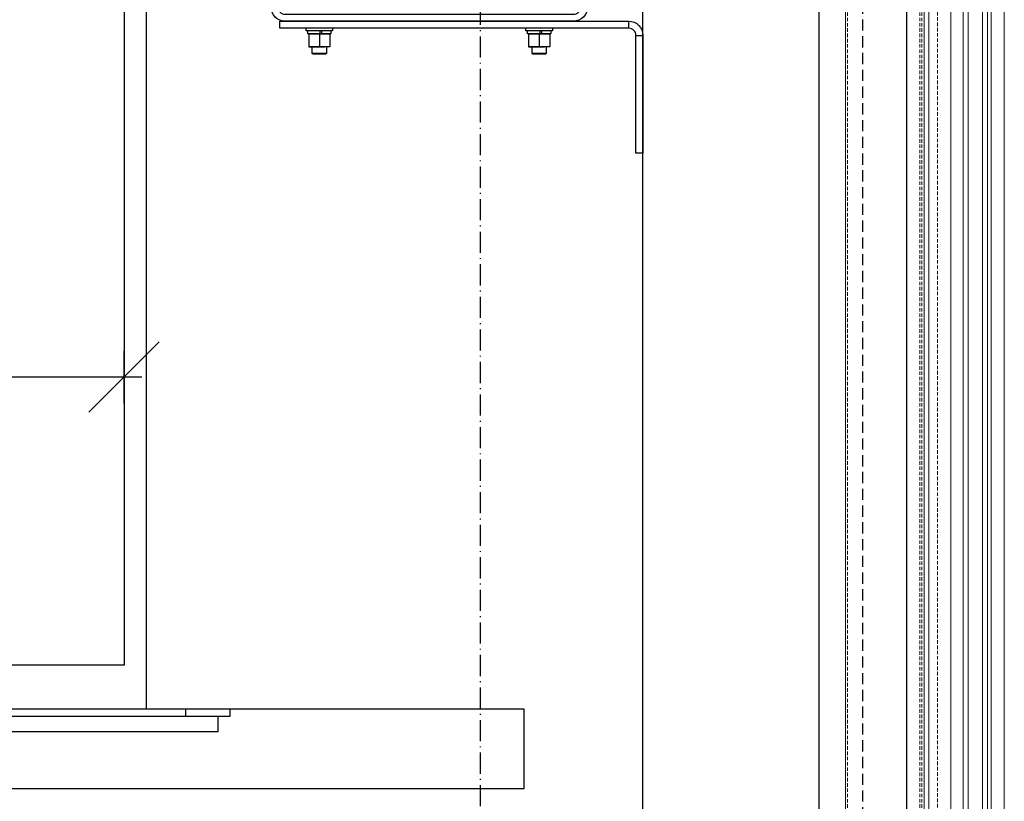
# Model space of a CAD drawing. Header units: millimetres. Extents: x -33628 to -373, y -3399 to 2697.
# Tile 40 of 99: x -23519 to -23407, y -3343 to -3254. Entities that reach past the tile are written whole.
import ezdxf

# ---------------------------------------------------------------- set-up
doc = ezdxf.new("R2010")
doc.units = ezdxf.units.MM
doc.header["$LTSCALE"] = 0.2
doc.header["$MEASUREMENT"] = 0
doc.header["$PDMODE"] = 35
doc.header["$PDSIZE"] = 5
for name, pattern in [('$0$HIDDENX2', [19.05, 12.7, -6.35]), ('$0$ICAD_ISO10W100', [18.5, 12, -3, 0.5, -3]), ('$1$HIDDEN2', [30, 20, -10])]:
    doc.linetypes.add(name, pattern=pattern)
doc.layers.add('$0$_pomoc', color=15, linetype='Continuous', plot=False)
for name, color, linetype, lineweight in [('$0$A-KOMENTWYM - DETAL', 30, 'Continuous', 5), ('$1$_MB_hidden_0.09', 125, '$1$HIDDEN2', 9), ('_MB_szklo_0.15', 142, 'Continuous', 15), ('_MB_widokowa_0.15', 153, 'Continuous', 15)]:
    doc.layers.add(name, color=color, linetype=linetype, lineweight=lineweight)
doc.layers.add('$0$A-widok', color=41, linetype='Continuous')
doc.layers.add('$0$A-winda', color=12, linetype='Continuous')
doc.styles.add('$0$TXT', font='romans.shx', dxfattribs={"width": 0.7})
doc.dimstyles.new('$0$1-50', dxfattribs={"dimtxt": 12, "dimasz": 8, "dimexe": 3, "dimexo": 0, "dimgap": 2, "dimtad": 1, "dimrnd": 0.5, "dimzin": 12, "dimdsep": 46, "dimtxsty": '$0$TXT', "dimblk": '$1$_Oblique', "dimcen": 0.125, "dimdle": 2, "dimclrd": 256, "dimclre": 256, "dimclrt": 7, "dimazin": 0, "dimtfac": 1, "dimtix": 1, "dimtmove": 1, "dimatfit": 2, "dimfxl": 3, "dimfxlon": 1, "dimtvp": 10, "dimtolj": 1, "dimtzin": 0, "dimarcsym": 0})

# ---------------------------------------------------------------- blocks, each defined once
blk = doc.blocks.new('$1$_Oblique')
at = {"color": 0, "linetype": 'ByBlock', "lineweight": -2}
blk.add_line((-0.5, -0.5), (0.5, 0.5), dxfattribs=at)
blk = doc.blocks.new('*D255')
at = {"layer": '$0$A-KOMENTWYM - DETAL', "lineweight": -2}
for p, q in [((93.26, -202), (93.26, -48)), ((90.26, -50), (96.26, -50)), ((90.26, -200), (96.26, -200))]:
    blk.add_line(p, q, dxfattribs=at)
at = {"layer": 'Defpoints', "color": 0}
for p in [(60.5, -50), (93.26, -50), (60.5, -200)]:
    blk.add_point(p, dxfattribs=at)
at = {"layer": '$0$A-KOMENTWYM - DETAL', "lineweight": -2, "xscale": 8, "yscale": 8, "zscale": 8}
for p, rotation in [((93.26, -50), 90), ((93.26, -200), 270)]:
    blk.add_blockref('$1$_Oblique', p, dxfattribs=dict(at, rotation=rotation))
at = {"layer": '$0$A-KOMENTWYM - DETAL', "color": 7, "insert": (85.26, -125), "char_height": 12, "attachment_point": 5, "rotation": 90, "style": '$0$TXT'}
blk.add_mtext('\\A1;150', dxfattribs=at)
blk = doc.blocks.new('*U280')
at = {"layer": '$1$_MB_hidden_0.09'}
for p, q in [((1730, 96.8), (25.5, 96.8)), ((1730, 12.4), (10.5, 12.4)), ((1730, 14.4), (25.5, 14.4))]:
    blk.add_line(p, q, dxfattribs=at)
at = {"layer": '$1$_MB_hidden_0.09', "elevation": 0}
blk.add_lwpolyline([(10.5, 9.4), (10.5, -5.6), (1730, -5.6)], dxfattribs=at)
at = {"layer": '_MB_widokowa_0.15', "elevation": 0}
blk.add_lwpolyline([(1730, 9.4), (10.5, 9.4), (10.5, 14.4), (25.5, 14.4), (25.5, 98.9), (1730, 98.9)], dxfattribs=at)
at = {"layer": '_MB_widokowa_0.15'}
blk.add_lwpolyline([(1730, -81.6), (26, -81.6), (26, -66.6), (1730, -66.6)], dxfattribs=at)
blk = doc.blocks.new('szyb-szkło_150-piętro2')
at = {"layer": '$0$_pomoc', "transparency": 33554679}
blk.add_lwpolyline([(375, 0), (0, 0), (0, -289), (375, -289)], dxfattribs=at)
at = {"layer": '$0$_pomoc', "linetype": '$0$HIDDENX2', "ltscale": 0.5, "transparency": 33554679}
blk.add_lwpolyline([(5, -284), (375, -284), (375, -5), (5, -5)], close=True, dxfattribs=at)
at = {"layer": '$0$A-widok', "transparency": 33554679}
for points in [[(30, -30), (30, -259), (350, -259), (350, -30)], [(30, -259), (180, -259), (180, -278.998), (30, -279)]]:
    blk.add_lwpolyline(points, close=True, dxfattribs=at)
at = {"layer": '$0$A-winda'}
for p, q in [((46.5, -60.5), (46.5, -245.5)), ((52.973, -68.055), (52.973, -210.707)), ((54.673, -210.707), (54.673, -72)), ((55.5, -245.5), (55.5, -72)), ((54.673, -210.461), (54.673, -205.461)), ((54.673, -212), (54.673, -207)), ((54.673, -207), (55.5, -207)), ((52.973, -210.707), (54.673, -210.707)), ((55.5, -212), (54.673, -212)), ((130, -221.45), (130.05, -221.4)), ((130, -221.45), (130, -222.95)), ((130.05, -221.4), (130.8, -221.4)), ((130.05, -221.401), (130.05, -221.4)), ((130.05, -223), (130.05, -221.401)), ((130.8, -221.6), (130.85, -221)), ((130.85, -221), (130.8, -221)), ((130.8, -221), (130.8, -221.6)), ((130.85, -222.2), (130.8, -221.6)), ((130.8, -221.6), (130.8, -222.8)), ((132.23, -221), (130.85, -221)), ((132.23, -221), (132.28, -221.6)), ((132.28, -221), (132.23, -221)), ((132.28, -221.6), (132.23, -222.2)), ((132.28, -220.88), (132.6, -220.88)), ((132.28, -222.27), (132.28, -220.88)), ((132.6, -220.7), (132.9, -220.7)), ((132.6, -223.7), (132.6, -220.7)), ((130.8, -222.8), (130.85, -222.2)), ((130.85, -223.4), (130.8, -222.8)), ((130.8, -223.4), (130.8, -222.8)), ((132.23, -222.2), (130.85, -222.2)), ((132.23, -222.2), (132.28, -222.8)), ((132.28, -222.8), (132.23, -223.4)), ((132.28, -222.255), (132.28, -222.402)), ((132.6, -222.27), (132.28, -222.27)), ((132.28, -222.447), (132.28, -222.402)), ((132.6, -222.447), (132.28, -222.447)), ((132.28, -223.52), (132.28, -222.447)), ((130.05, -223), (130, -222.95)), ((130.8, -223), (130.05, -223)), ((130.8, -223.4), (130.85, -223.4)), ((132.23, -223.4), (130.85, -223.4)), ((132.23, -223.4), (132.28, -223.4)), ((132.6, -223.52), (132.28, -223.52)), ((132.9, -223.7), (132.6, -223.7)), ((46.5, -245.5), (55.5, -245.5)), ((130.8, -246.6), (130.85, -246)), ((130.85, -246), (130.8, -246)), ((130.8, -246), (130.8, -246.6)), ((132.23, -246), (130.85, -246)), ((132.23, -246), (132.28, -246.6)), ((132.28, -246), (132.23, -246)), ((132.28, -245.88), (132.6, -245.88)), ((132.28, -247.27), (132.28, -245.88)), ((132.6, -245.7), (132.9, -245.7)), ((132.6, -248.7), (132.6, -245.7)), ((130, -246.45), (130.05, -246.4)), ((130, -246.45), (130, -247.95)), ((130.05, -246.4), (130.8, -246.4)), ((130.05, -246.401), (130.05, -246.4)), ((130.05, -248), (130.05, -246.401)), ((130.85, -247.2), (130.8, -246.6)), ((130.8, -246.6), (130.8, -247.8)), ((130.8, -247.8), (130.85, -247.2)), ((132.23, -247.2), (130.85, -247.2)), ((132.28, -246.6), (132.23, -247.2)), ((132.23, -247.2), (132.28, -247.8)), ((132.28, -247.255), (132.28, -247.402)), ((132.6, -247.27), (132.28, -247.27)), ((132.28, -247.447), (132.28, -247.402)), ((132.6, -247.447), (132.28, -247.447)), ((132.28, -248.52), (132.28, -247.447)), ((130.05, -248), (130, -247.95)), ((130.8, -248), (130.05, -248)), ((130.85, -248.4), (130.8, -247.8)), ((130.8, -248.4), (130.8, -247.8)), ((130.8, -248.4), (130.85, -248.4)), ((132.23, -248.4), (130.85, -248.4)), ((132.28, -247.8), (132.23, -248.4)), ((132.23, -248.4), (132.28, -248.4)), ((132.6, -248.52), (132.28, -248.52)), ((132.9, -248.7), (132.6, -248.7)), ((132.9, -257.4), (133.7, -257.4)), ((132.1, -258.2), (132.1, -259))]:
    blk.add_line(p, q, dxfattribs=at)
at = {"layer": '$0$A-winda', "color": 8, "linetype": '$0$ICAD_ISO10W100'}
blk.add_line((357.682, -240.5), (15.707, -240.5), dxfattribs=at)
at = {"layer": '$0$A-winda'}
for points in [[(325.5, -63), (325.5, -202.5), (55.5, -202.5), (55.5, -47.5)], [(60.5, -200), (60.5, -50), (320.5, -50), (320.5, -63)], [(320.5, -183), (320.5, -200), (60.5, -200), (60.5, -200)], [(132.9, -254.7), (132.9, -217.7), (133.7, -217.7), (133.7, -254.7)]]:
    blk.add_lwpolyline(points, dxfattribs=at)
blk.add_lwpolyline([(142.7, -252.7), (135.3, -252.7, -0.4142136), (133.7, -251.1), (133.7, -218.3, -0.4142136), (135.3, -216.7), (142.7, -216.7), (142.7, -217.5), (135.3, -217.5, 0.4142136), (134.5, -218.3), (134.5, -251.1, 0.4142136), (135.3, -251.9), (142.7, -251.9)], format="xyb", close=True, dxfattribs=at)
blk.add_lwpolyline([(133.7, -254.7), (133.7, -257.4, -0.4142136), (132.1, -259), (118.7, -259), (118.7, -258.2), (132.1, -258.2, 0.4142136), (132.9, -257.4), (132.9, -254.7)], format="xyb", dxfattribs=at)
at = {"layer": '_MB_szklo_0.15', "transparency": 33554679}
for p, q in [((21.4, -291.5), (183.097, -291.5)), ((21.4, -294), (183.097, -294)), ((21.403, -295.4), (183.1, -295.4)), ((21.403, -296), (183.1, -296)), ((183.097, -297.6), (21.4, -297.6)), ((183.097, -298.2), (21.4, -298.2))]:
    blk.add_line(p, q, dxfattribs=at)
at = {"xscale": 0.1, "yscale": 0.1, "zscale": 0.1}
blk.add_blockref('*U280', (14.5, -291.94), dxfattribs=at)
at = {"layer": '$0$A-KOMENTWYM - DETAL'}
dim = blk.add_linear_dim(base=(93.256, -50), p1=(60.5, -200), p2=(60.5, -50), angle=90, dimstyle='$0$1-50', override={"dimtxt": 12}, dxfattribs=at)
dim.commit()
dim.dimension.update_dxf_attribs({"geometry": '*D255', "text_midpoint": (85.256, -125)})

msp = doc.modelspace()

# ---------------------------------------------------------------- block references
at = {"rotation": 90}
msp.add_blockref('szyb-szkło_150-piętro2', (-23707.27, -3387.57), dxfattribs=at)

doc.saveas('drawing.dxf')
